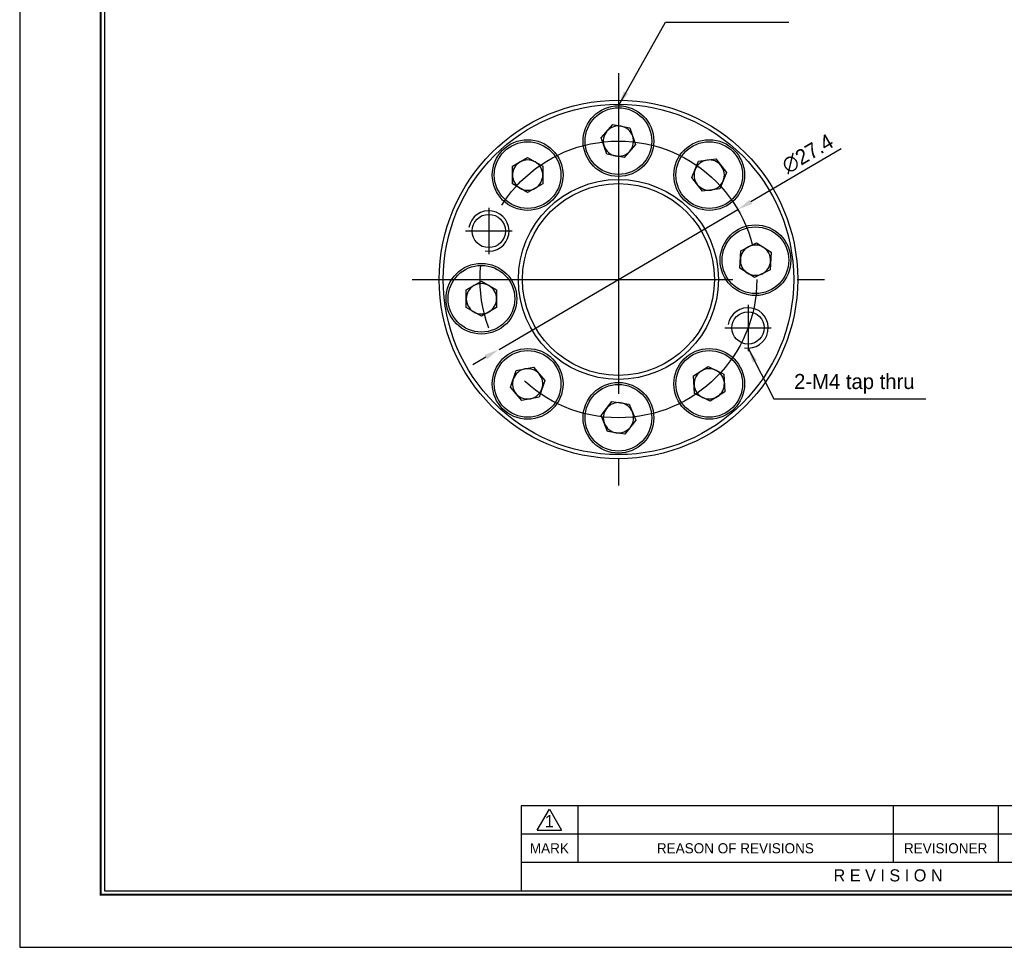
# Model space of a CAD drawing. Header units: millimetres. Extents: x 0 to 238, y 0 to 168.
# Tile 1 of 7: x 0 to 97, y 0 to 92. Entities that reach past the tile are written whole.
import ezdxf
from ezdxf.enums import TextEntityAlignment as Align

# ---------------------------------------------------------------- set-up
doc = ezdxf.new("R2010")
doc.units = ezdxf.units.MM
doc.linetypes.add('CENTER', pattern=[50.8, 31.75, -6.35, 6.35, -6.35])
doc.layers.get('DEFPOINTS').update_dxf_attribs({"linetype": 'CONTINUOUS'})
for name, color, linetype in [('center', 1, 'CENTER'), ('L1', 7, 'CONTINUOUS'), ('OUTLINE', 7, 'CONTINUOUS'), ('thread', 5, 'CONTINUOUS')]:
    doc.layers.add(name, color=color, linetype=linetype)
doc.dimstyles.get("Standard").update_dxf_attribs({"dimtxt": 1.5, "dimasz": 1.5, "dimexe": 0.4, "dimexo": 0, "dimgap": 0.5, "dimtad": 1, "dimdec": 3, "dimzin": 11, "dimdsep": 46, "dimtxsty": 'Standard', "dimcen": 0, "dimclrd": 5, "dimclre": 5, "dimclrt": 3, "dimadec": 0, "dimazin": 0, "dimtfac": 0.6, "dimtdec": 3, "dimtmove": 0, "dimatfit": 3, "dimfxl": 0, "dimtolj": 1, "dimtzin": 11, "dimarcsym": 0})

# ---------------------------------------------------------------- blocks, each defined once
blk = doc.blocks.new('표제란')
at = {"layer": 'L1', "color": 0}
for p, q in [((0, 210), (0, 0)), ((0, 0), (297, 0))]:
    blk.add_line(p, q, dxfattribs=at)
at = {"layer": 'L1'}
for p, q in [((160, 17.5), (62, 17.5)), ((62, 17.5), (62, 7)), ((64, 14.51), (65.5, 17.1)), ((65.5, 17.1), (67, 14.51)), ((69, 17.5), (69, 10.5)), ((108, 17.5), (108, 10.5)), ((121, 17.5), (121, 10.5)), ((147, 14), (62, 14)), ((64, 14.51), (67, 14.51)), ((147, 10.5), (62, 10.5))]:
    blk.add_line(p, q, dxfattribs=at)
at = {"layer": 'L1', "const_width": 0.25}
blk.add_lwpolyline([(290.5, 6.5), (290.5, 203.5), (10, 203.5), (10, 6.5)], close=True, dxfattribs=at)
at = {"layer": 'L1'}
blk.add_lwpolyline([(290, 7), (290, 203), (10.5, 203), (10.5, 7)], close=True, dxfattribs=at)
for s, height, p in [('1', 1.5, (65.5, 15.61)), ('MARK', 1.25, (65.5, 12.25)), ('REASON OF REVISIONS', 1.25, (88.5, 12.25)), ('REVISIONER', 1.25, (114.5, 12.25)), ('R E V I S I O N', 1.5, (107.38, 8.9))]:
    blk.add_text(s, height=height, dxfattribs=at).set_placement(p, align=Align.MIDDLE_CENTER)
for tag, p in [('필렛', (179.25, 10.9)), ('모따기', (179.25, 8.3))]:
    blk.add_attdef(tag, text='', height=1.15, dxfattribs=at).set_placement(p, align=Align.MIDDLE_LEFT)
at = {"layer": 'OUTLINE', "ltscale": 0.5}
for tag, p, height in [('TITLE', (237.17, 24.41), 2.5), ('도번', (251.18, 15.64), 2.5), ('SCALE', (253.78, 9.55), 1.2), ('DATE', (277.02, 9.51), 1.2)]:
    blk.add_attdef(tag, p, '', height=height, dxfattribs=at)
blk = doc.blocks.new('*D10')
at = {"layer": 'DEFPOINTS', "color": 0}
for p in [(71.099, 73.065), (47.457, 59.215)]:
    blk.add_point(p, dxfattribs=at)
at = {"layer": 'OUTLINE', "color": 5, "lineweight": -2}
for p, q in [((81.336, 79.062), (72.393, 73.823)), ((47.457, 59.215), (71.099, 73.065)), ((46.163, 58.457), (44.868, 57.699))]:
    blk.add_line(p, q, dxfattribs=at)
at = {"layer": 'OUTLINE', "color": 5}
for points in [[(72.267, 74.039), (72.519, 73.608), (71.099, 73.065)], [(46.036, 58.672), (46.289, 58.241), (47.457, 59.215)]]:
    blk.add_solid(points, dxfattribs=at)
at = {"layer": 'OUTLINE', "color": 3, "insert": (78.015, 78.59), "char_height": 1.5, "attachment_point": 5, "rotation": 30.36315}
blk.add_mtext('\\A1;∅27.4', dxfattribs=at)

msp = doc.modelspace()

# ---------------------------------------------------------------- linework, layer by layer
at = {"layer": 'center'}
for p, q in [((59.2778, 86.5526), (59.2778, 45.7276)), ((46.4454, 73.2379), (46.4454, 68.6379)), ((44.1454, 70.9379), (48.7454, 70.9379)), ((38.8653, 66.1401), (79.6903, 66.1401)), ((72.1102, 63.6422), (72.1102, 59.0422)), ((69.8102, 61.3422), (74.4102, 61.3422))]:
    msp.add_line(p, q, dxfattribs=at)
msp.add_circle((59.2778, 66.1401), 13.7, dxfattribs=at)
at = {"layer": 'OUTLINE'}
for p, q in [((57.5776, 80.1705), (58.7139, 81.4777)), ((58.7139, 81.4777), (60.4141, 81.1473)), ((60.4141, 81.1473), (60.978, 79.5096)), ((58.1415, 78.5329), (57.5776, 80.1705)), ((60.978, 79.5096), (59.8417, 78.2024)), ((48.7898, 77.3456), (50.2898, 78.2116)), ((50.2898, 78.2116), (51.7898, 77.3456)), ((59.8417, 78.2024), (58.1415, 78.5329)), ((67.1994, 77.8445), (68.9146, 78.0855)), ((68.9146, 78.0855), (69.981, 76.7206)), ((48.7898, 75.6136), (48.7898, 77.3456)), ((51.7898, 77.3456), (51.7898, 75.6136)), ((66.5506, 76.2385), (67.1994, 77.8445)), ((67.617, 74.8736), (66.5506, 76.2385)), ((69.981, 76.7206), (69.3321, 75.1147)), ((50.2898, 74.7475), (48.7898, 75.6136)), ((51.7898, 75.6136), (50.2898, 74.7475)), ((69.3321, 75.1147), (67.617, 74.8736)), ((71.3918, 68.9901), (72.9351, 69.7764)), ((72.9351, 69.7764), (74.3877, 68.8331)), ((71.3012, 67.2604), (71.3918, 68.9901)), ((74.3877, 68.8331), (74.2971, 67.1034)), ((72.7538, 66.3171), (71.3012, 67.2604)), ((74.2971, 67.1034), (72.7538, 66.3171)), ((44.2111, 65.0994), (45.7111, 65.9654)), ((45.7111, 65.9654), (47.2111, 65.0994)), ((44.2111, 63.3674), (44.2111, 65.0994)), ((47.2111, 65.0994), (47.2111, 63.3674)), ((45.7111, 62.5013), (44.2111, 63.3674)), ((47.2111, 63.3674), (45.7111, 62.5013)), ((66.7225, 56.5869), (68.1751, 57.5302)), ((68.1751, 57.5302), (69.7184, 56.7439)), ((48.5895, 55.47), (49.1534, 57.1077)), ((49.1534, 57.1077), (50.8537, 57.4382)), ((50.8537, 57.4382), (51.99, 56.131)), ((66.8132, 54.8572), (66.7225, 56.5869)), ((69.7184, 56.7439), (69.8091, 55.0142)), ((51.99, 56.131), (51.4261, 54.4933)), ((49.7259, 54.1628), (48.5895, 55.47)), ((68.3564, 54.0709), (66.8132, 54.8572)), ((69.8091, 55.0142), (68.3564, 54.0709)), ((51.4261, 54.4933), (49.7259, 54.1628)), ((57.5626, 52.6811), (58.6289, 54.046)), ((58.6289, 54.046), (60.3441, 53.8049)), ((60.3441, 53.8049), (60.993, 52.199)), ((58.2114, 51.0752), (57.5626, 52.6811)), ((60.993, 52.199), (59.9266, 50.8341)), ((59.9266, 50.8341), (58.2114, 51.0752))]:
    msp.add_line(p, q, dxfattribs=at)
for centre, radius in [((59.2778, 66.1401), 17.75), ((59.2778, 66.1401), 17.35), ((59.2778, 79.8401), 3.5), ((59.2778, 79.8401), 3.3), ((50.2898, 76.4796), 3.5), ((68.2658, 76.4796), 3.5), ((50.2898, 76.4796), 3.3), ((68.2658, 76.4796), 3.3), ((59.2778, 66.1401), 9.9), ((59.2778, 66.1401), 9.5), ((46.4454, 70.9379), 1.65), ((72.8445, 68.0467), 3.5), ((72.8445, 68.0467), 3.3), ((45.7111, 64.2334), 3.5), ((45.7111, 64.2334), 3.3), ((72.1102, 61.3422), 1.6), ((50.2898, 55.8005), 3.5), ((50.2898, 55.8005), 3.3), ((68.2658, 55.8005), 3.5), ((68.2658, 55.8005), 3.3), ((59.2778, 52.4401), 3.5), ((59.2778, 52.4401), 3.3)]:
    msp.add_circle(centre, radius, dxfattribs=at)
for centre, start, end in [((59.2778, 79.8401), 79, 139), ((59.2778, 79.8401), 19, 79), ((59.2778, 79.8401), 139, 199), ((59.2778, 79.8401), 319, 19), ((59.2778, 79.8401), 199, 259), ((59.2778, 79.8401), 259, 319), ((50.2898, 76.4796), 120, 180), ((50.2898, 76.4796), 60, 120), ((50.2898, 76.4796), 0, 60), ((68.2658, 76.4796), 158, 218), ((68.2658, 76.4796), 98, 158), ((68.2658, 76.4796), 38, 98), ((68.2658, 76.4796), 338, 38), ((50.2898, 76.4796), 180, 240), ((50.2898, 76.4796), 300, 0), ((50.2898, 76.4796), 240, 300), ((68.2658, 76.4796), 218, 278), ((68.2658, 76.4796), 278, 338), ((72.8445, 68.0467), 117, 177), ((72.8445, 68.0467), 57, 117), ((72.8445, 68.0467), 357, 57), ((72.8445, 68.0467), 177, 237), ((72.8445, 68.0467), 297, 357), ((72.8445, 68.0467), 237, 297), ((45.7111, 64.2334), 120, 180), ((45.7111, 64.2334), 60, 120), ((45.7111, 64.2334), 0, 60), ((45.7111, 64.2334), 180, 240), ((45.7111, 64.2334), 300, 0), ((45.7111, 64.2334), 240, 300), ((50.2898, 55.8005), 101, 161), ((50.2898, 55.8005), 41, 101), ((50.2898, 55.8005), 341, 41), ((68.2658, 55.8005), 123, 183), ((68.2658, 55.8005), 63, 123), ((68.2658, 55.8005), 3, 63), ((50.2898, 55.8005), 161, 221), ((68.2658, 55.8005), 183, 243), ((68.2658, 55.8005), 303, 3), ((50.2898, 55.8005), 221, 281), ((50.2898, 55.8005), 281, 341), ((59.2778, 52.4401), 82, 142), ((59.2778, 52.4401), 22, 82), ((68.2658, 55.8005), 243, 303), ((59.2778, 52.4401), 142, 202), ((59.2778, 52.4401), 322, 22), ((59.2778, 52.4401), 202, 262), ((59.2778, 52.4401), 262, 322)]:
    msp.add_arc(centre, 1.5, start, end, dxfattribs=at)
at = {"layer": 'thread'}
for centre in [(46.4454, 70.9379), (72.1102, 61.3422)]:
    msp.add_arc(centre, 2, 260, 170, dxfattribs=at)

# ---------------------------------------------------------------- block references
at = {"layer": 'OUTLINE', "xscale": 0.8006169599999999, "yscale": 0.8006169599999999, "zscale": 0.8006169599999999}
msp.add_blockref('표제란', (0, 0), dxfattribs=at)

# ---------------------------------------------------------------- texts
at = {"layer": 'OUTLINE', "color": 3, "insert": (76.6672, 54.8312), "char_height": 1.5, "attachment_point": 7}
msp.add_mtext('\\A1;2-M4 tap thru', dxfattribs=at)

# ---------------------------------------------------------------- dimensions: what is measured, and where the dimension line sits
at = {"layer": 'OUTLINE'}
dim = msp.add_diameter_dim_2p(p1=(47.4569, 59.215), p2=(71.0987, 73.0651), dimstyle='Standard', dxfattribs=at)
dim.commit()
dim.dimension.update_dxf_attribs({"geometry": '*D10', "text_midpoint": (78.6574, 77.4932), "dimtype": 163})

# ---------------------------------------------------------------- leaders
at = {"layer": 'OUTLINE', "annotation_type": 0, "has_hookline": 1, "hookline_direction": 0}
for points, text_width in [([(59.2778, 83.3401), (63.9407, 91.628), (65.4407, 91.628)], 10.2224), ([(72.1102, 59.3422), (74.6672, 54.3312), (76.1672, 54.3312)], 13.0406)]:
    msp.add_leader(points, dimstyle='Standard', dxfattribs=dict(at, text_width=text_width))

doc.saveas('drawing.dxf')
